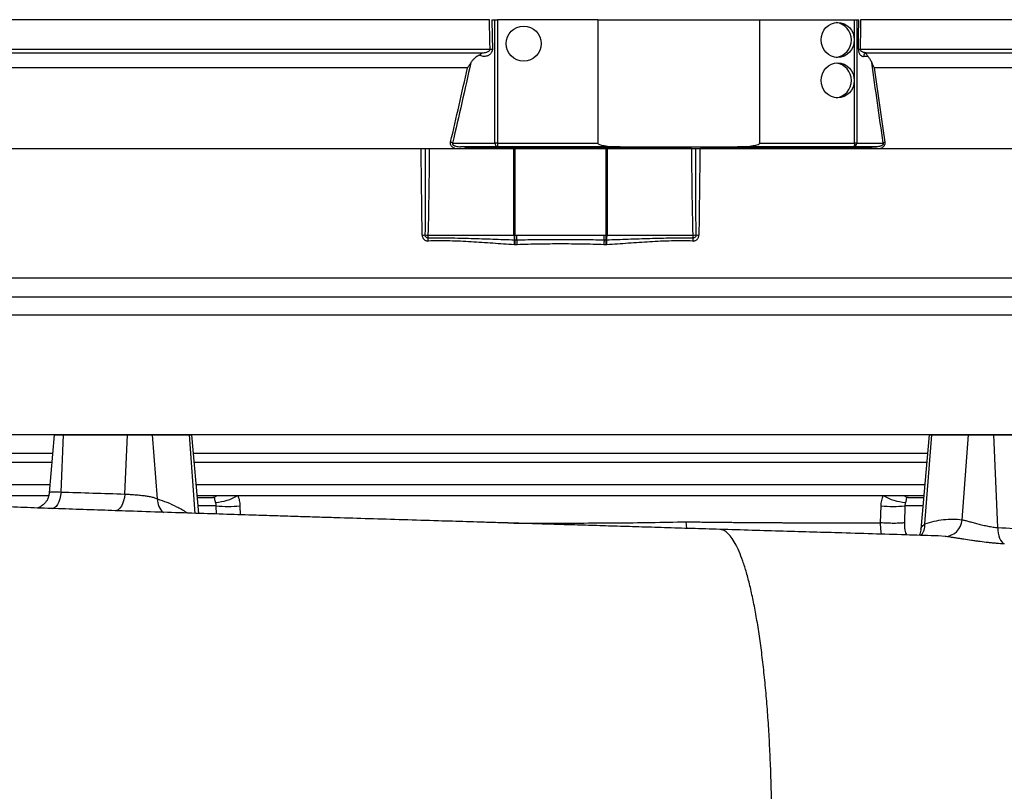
# Model space of a CAD drawing. Header units: millimetres. Extents: x 1491 to 2830, y 267 to 3578.
# Tile 5 of 12: x 1961 to 2496, y 689 to 1108. Entities that reach past the tile are written whole.
import ezdxf

# ---------------------------------------------------------------- set-up
doc = ezdxf.new("R2010")
doc.units = ezdxf.units.MM

msp = doc.modelspace()

# ---------------------------------------------------------------- linework, layer by layer
at = {"color": 7, "linetype": 'Continuous', "lineweight": 25}
for p, q in [((2216.38, 1107.97), (1860.91, 1107.97)), ((2217.6, 1107.97), (2219.33, 1107.97)), ((2219.33, 1040.97), (2219.33, 1107.97)), ((2219.33, 1107.97), (2220.74, 1107.97)), ((2220.74, 1107.97), (2220.74, 1040.97)), ((2275.15, 1107.97), (2220.74, 1107.97)), ((2275.15, 1107.97), (2275.15, 1040.97)), ((2275.15, 1107.97), (2363.08, 1107.97)), ((2363.08, 1040.97), (2363.08, 1107.97)), ((2363.08, 1107.97), (2414.59, 1107.97)), ((2414.59, 1040.97), (2414.59, 1107.97)), ((2414.59, 1107.97), (2415.74, 1107.97)), ((2415.74, 1107.97), (2415.74, 1040.97)), ((2415.74, 1107.97), (2416.81, 1107.97)), ((2648.91, 1107.97), (2417.78, 1107.97)), ((2421.9, 1087.97), (2419.42, 1087.97)), ((1879.91, 1037.97), (2179.21, 1037.97)), ((2183.61, 1037.97), (2229.65, 1037.97)), ((2196.31, 1040.97), (2219.33, 1040.97)), ((2220.74, 1038.97), (2200.66, 1038.97)), ((2220.74, 1040.97), (2219.33, 1040.97)), ((2220.74, 1040.97), (2220.74, 1038.97)), ((2220.74, 1040.97), (2275.15, 1040.97)), ((2287.23, 1038.97), (2220.74, 1038.97)), ((2229.65, 990.97), (2229.65, 1037.97)), ((2229.65, 1037.97), (2230.18, 1037.97)), ((2230.18, 1037.97), (2230.18, 990.97)), ((2230.18, 1037.97), (2279.65, 1037.97)), ((2279.65, 990.97), (2279.65, 1037.97)), ((2279.65, 1037.97), (2280.17, 1037.97)), ((2280.17, 1037.97), (2280.17, 990.97)), ((2280.17, 1037.97), (2326.22, 1037.97)), ((2287.23, 1038.97), (2351, 1038.97)), ((2330.62, 1037.97), (2422.34, 1037.97)), ((2413.94, 1038.97), (2351, 1038.97)), ((2363.08, 1040.97), (2414.59, 1040.97)), ((2426.48, 1038.97), (2413.94, 1038.97)), ((2415.74, 1040.97), (2414.59, 1040.97)), ((2415.74, 1040.97), (2430.1, 1040.97)), ((2422.34, 1037.97), (2428.68, 1037.97)), ((2428.68, 1037.97), (2629.91, 1037.97)), ((2182.91, 990.97), (2229.65, 990.97)), ((2230.18, 990.97), (2229.65, 990.97)), ((2230.18, 988.38), (2230.18, 990.97)), ((2230.18, 990.97), (2231.22, 990.97)), ((2231.22, 988.4), (2231.22, 990.97)), ((2278.61, 988.4), (2278.61, 990.97)), ((2278.61, 990.97), (2279.65, 990.97)), ((2280.17, 990.97), (2279.65, 990.97)), ((2279.65, 988.38), (2279.65, 990.97)), ((2280.17, 990.97), (2326.91, 990.97)), ((1887.46, 957.47), (2622.37, 957.47)), ((1980.09, 882.47), (1977.33, 850.92)), ((1980.09, 882.47), (1985.09, 882.47)), ((1983.73, 851.39), (1985.09, 882.47)), ((1985.09, 882.47), (2019.73, 882.47)), ((2018.33, 850.29), (2019.73, 882.47)), ((2019.73, 882.47), (2033.39, 882.47)), ((2036.03, 847.62), (2033.39, 882.47)), ((2033.39, 882.47), (2053.39, 882.47)), ((2053.39, 882.47), (2054.73, 882.47)), ((2058.47, 839.74), (2054.73, 882.47)), ((2455.09, 882.47), (2450.61, 831.21)), ((2452.76, 834.01), (2456.43, 882.47)), ((2455.09, 882.47), (2456.43, 882.47)), ((2456.43, 882.47), (2476.43, 882.47)), ((2472.94, 836.34), (2476.43, 882.47)), ((2476.43, 882.47), (2490.09, 882.47)), ((2492.3, 832.07), (2490.09, 882.47)), ((2490.09, 882.47), (2524.73, 882.47)), ((1860.12, 872.47), (1979.22, 872.47)), ((2055.61, 872.47), (2454.22, 872.47)), ((1854.91, 855.47), (1977.73, 855.47)), ((2057.1, 855.47), (2452.73, 855.47)), ((1855.9, 849.47), (1976.95, 849.47)), ((2057.62, 849.47), (2068.27, 849.47)), ((2057.71, 848.47), (2066.23, 848.47)), ((2068.27, 849.47), (2079.7, 849.47)), ((2079.7, 849.47), (2430.13, 849.47)), ((2430.13, 849.47), (2441.56, 849.47)), ((2441.56, 849.47), (2452.21, 849.47)), ((2443.59, 848.47), (2452.12, 848.47)), ((2428.64, 834.69), (2428.95, 843.91)), ((2441.91, 843.91), (2441.58, 834.69)), ((2323.41, 831.62), (2323.14, 835.19))]:
    msp.add_line(p, q, dxfattribs=at)
at = {"color": 1, "linetype": 'Continuous', "lineweight": 25}
for p, q in [((1860.63, 1092), (2216.69, 1092)), ((2417.59, 1092), (2649.19, 1092)), ((1862.47, 1089.98), (2212.4, 1089.98)), ((2420.91, 1089.98), (2647.36, 1089.98)), ((2204.4, 1081.9), (1871.47, 1081.9)), ((2638.36, 1081.9), (2425.26, 1081.9)), ((2325.96, 1038.16), (2205.07, 1038.16)), ((2421.91, 1038.16), (2330.93, 1038.16)), ((1877.46, 967.82), (2632.36, 967.82)), ((1916.1, 947.64), (2593.73, 947.64)), ((1917.24, 882.64), (2592.59, 882.64)), ((2056.63, 839.8), (2053.39, 882.47)), ((1855.12, 867.56), (1978.79, 867.56)), ((2056.04, 867.56), (2453.79, 867.56)), ((2067.92, 843.91), (2058.11, 843.91)), ((2068.08, 839.42), (2067.92, 843.91)), ((2080.87, 843.91), (2081.04, 839.01)), ((2451.72, 843.91), (2441.91, 843.91)), ((2463.75, 827.23), (2460.01, 827.51))]:
    msp.add_line(p, q, dxfattribs=at)
at = {"color": 7, "linetype": 'Continuous', "lineweight": 25, "flags": 128}
for points in [[(2216.69, 1092), (2216.61, 1096), (2216.38, 1107.97)], [(2217.6, 1107.97), (2217.78, 1098.93), (2217.91, 1092.04)], [(2416.62, 1092.04), (2416.71, 1098.99), (2416.81, 1107.97)], [(2417.78, 1107.97), (2417.73, 1103.97), (2417.59, 1092)], [(2396.41, 1096.97), (2396.58, 1098.82), (2397.09, 1100.61), (2397.92, 1102.25), (2399.04, 1103.69), (2400.4, 1104.87), (2401.96, 1105.75), (2403.64, 1106.29), (2405.4, 1106.47), (2407.15, 1106.29), (2408.84, 1105.75), (2410.39, 1104.87), (2411.76, 1103.69), (2412.88, 1102.25), (2413.71, 1100.61), (2414.22, 1098.82), (2414.39, 1096.97), (2414.22, 1095.12), (2413.71, 1093.33), (2412.88, 1091.69), (2411.76, 1090.25), (2410.39, 1089.07), (2408.84, 1088.19), (2407.15, 1087.65), (2405.4, 1087.47), (2403.64, 1087.65), (2401.96, 1088.19), (2400.4, 1089.07), (2399.04, 1090.25), (2397.92, 1091.69), (2397.09, 1093.33), (2396.58, 1095.12), (2396.41, 1096.97)], [(2396.41, 1074.97), (2396.58, 1076.82), (2397.09, 1078.61), (2397.92, 1080.25), (2399.04, 1081.69), (2400.4, 1082.87), (2401.96, 1083.75), (2403.64, 1084.29), (2405.4, 1084.47), (2407.15, 1084.29), (2408.84, 1083.75), (2410.39, 1082.87), (2411.76, 1081.69), (2412.88, 1080.25), (2413.71, 1078.61), (2414.22, 1076.82), (2414.39, 1074.97), (2414.22, 1073.12), (2413.71, 1071.33), (2412.88, 1069.69), (2411.76, 1068.25), (2410.39, 1067.07), (2408.84, 1066.19), (2407.15, 1065.65), (2405.4, 1065.47), (2403.64, 1065.65), (2401.96, 1066.19), (2400.4, 1067.07), (2399.04, 1068.25), (2397.92, 1069.69), (2397.09, 1071.33), (2396.58, 1073.12), (2396.41, 1074.97)], [(2414.59, 1040.97), (2414.57, 1040.58), (2414.54, 1040.2), (2414.48, 1039.86), (2414.4, 1039.56), (2414.3, 1039.31), (2414.19, 1039.12), (2414.07, 1039.01), (2413.94, 1038.97)], [(2422.35, 1038.97), (2422.27, 1038.96), (2422.2, 1038.91), (2422.13, 1038.84), (2422.06, 1038.74), (2422.01, 1038.62), (2421.96, 1038.48), (2421.93, 1038.32), (2421.91, 1038.16)], [(2492.3, 832.07), (2492.37, 830.51), (2492.57, 829.02), (2492.88, 827.62), (2493.31, 826.36), (2493.83, 825.26), (2494.44, 824.35), (2495.11, 823.65), (2495.85, 823.19)]]:
    msp.add_lwpolyline(points, dxfattribs=at)
at = {"color": 1, "linetype": 'Continuous', "lineweight": 25, "flags": 128}
for points in [[(1983.73, 851.39), (1983.51, 849.49), (1983.11, 847.7), (1982.54, 846.08), (1981.84, 844.69), (1981.02, 843.57), (1980.12, 842.79), (1979.16, 842.35), (1978.9, 842.29)], [(2018.33, 850.29), (2018.11, 848.42), (2017.72, 846.64), (2017.17, 845.03), (2016.48, 843.64), (2015.68, 842.53), (2014.79, 841.73), (2013.85, 841.27), (2013.25, 841.17)], [(2429.15, 828.48), (2428.79, 831.25), (2428.64, 834.65), (2428.64, 834.65), (2428.64, 834.65)]]:
    msp.add_lwpolyline(points, dxfattribs=at)
at = {"color": 7, "linetype": 'Continuous', "lineweight": 25}
msp.add_circle((2234.91, 1094.97), 9.5, dxfattribs=at)
for centre, radius, start, end in [((2403.32, 1096.97), 9.55, 277.6576, 82.3424), ((2215.21, 1165.13), 73.15, 271.1602, 272.1165), ((2418.13, 1120.4), 28.4, 266.9596, 268.9167), ((2421.38, 1088.04), 1.96, 106.4863, 182.0326), ((2403.32, 1074.97), 9.55, 277.6576, 82.3424), ((2193.61, 1034.89), 6.65, 66.0564, 76.109), ((2203.56, 1038.33), 1.53, 353.5434, 24.7357), ((2221.1, 1040.72), 1.79, 171.9505, 258.5782), ((2413.83, 1040.87), 1.91, 273.2664, 2.9306), ((2431.65, 1038.58), 2.85, 103.7393, 123.0001), ((2178.74, 1042.78), 51.82, 271.1786, 272.856), ((2194.7, 1381.59), 390.8, 268.0388, 268.2724), ((2198.02, 990.92), 15.11, 179.8267, 185.7897), ((2169.07, 987.5), 14.05, 0.9258, 7.7752), ((2240.07, 990.7), 10.41, 178.5105, 192.8667), ((2269.76, 990.7), 10.41, 347.1333, 1.4895), ((2340.76, 987.5), 14.05, 172.2248, 179.0742), ((2311.8, 990.92), 15.11, 354.2103, 0.1733), ((2315.13, 1381.59), 390.8, 271.7276, 271.9612), ((2331.09, 1042.78), 51.82, 267.144, 268.8214), ((2203.66, 987.65), 26.26, 355.7073, 1.59), ((2201.85, 984.97), 28.53, 1.423, 6.8573), ((2201.23, 984.96), 30.18, 1.446, 6.5441), ((2308.6, 984.96), 30.18, 173.4559, 178.554), ((2307.97, 984.97), 28.53, 173.1427, 178.577), ((2306.16, 987.65), 26.26, 178.41, 184.2927), ((2066.09, 851.34), 2.87, 272.9368, 319.4262), ((2066.11, 872.2), 26.48, 273.3094, 300.8802), ((2443.72, 872.2), 26.48, 239.1198, 266.6906), ((2443.74, 851.34), 2.87, 220.5738, 267.0632), ((2074.4, 908.07), 64.49, 264.2346, 275.7654), ((2435.43, 908.07), 64.49, 264.2346, 275.7654), ((2463.36, 836.81), 9.59, 272.3202, 357.1517)]:
    msp.add_arc(centre, radius, start, end, dxfattribs=at)
at = {"color": 1, "linetype": 'Continuous', "lineweight": 25}
for centre, radius, start, end in [((2045.34, 847.31), 9.31, 178.1183, 229.6218), ((2443.22, 833.67), 9.55, 322.0044, 2.0651)]:
    msp.add_arc(centre, radius, start, end, dxfattribs=at)
at = {"color": 7, "linetype": 'Continuous', "lineweight": 25}
for centre, start_param, end_param in [((2287.23, 1040.97), 3.141593, 4.712389), ((2351, 1040.97), 4.712389, 6.283185)]:
    msp.add_ellipse(centre, major_axis=(12.08, 0), ratio=0.165591, start_param=start_param, end_param=end_param, dxfattribs=at)
for points, knots in [([(2217.91, 1092.04), (2217.92, 1091.78), (2217.89, 1091.53), (2217.82, 1091.16), (2217.79, 1091.04), (2217.72, 1090.8), (2217.68, 1090.69), (2217.54, 1090.36), (2217.43, 1090.15), (2217.19, 1089.78), (2217.06, 1089.61), (2216.77, 1089.29), (2216.62, 1089.15), (2216.31, 1088.9), (2216.15, 1088.78), (2215.82, 1088.58), (2215.66, 1088.49), (2215.32, 1088.33), (2215.14, 1088.27), (2214.62, 1088.1), (2214.26, 1088.03), (2213.73, 1087.98), (2213.55, 1087.97), (2213.19, 1087.97), (2213.01, 1087.98), (2212.48, 1088.05), (2212.12, 1088.12), (2211.43, 1088.36), (2211.09, 1088.52), (2210.76, 1088.73)], [0, 0, 0, 0, 0.0625, 0.0625, 0.09375, 0.09375, 0.125, 0.125, 0.1875, 0.1875, 0.25, 0.25, 0.3125, 0.3125, 0.375, 0.375, 0.4375, 0.4375, 0.5, 0.5, 0.625, 0.625, 0.6875, 0.6875, 0.75, 0.75, 0.875, 0.875, 1, 1, 1, 1]), ([(2212.4, 1089.98), (2212.81, 1089.99), (2213.23, 1090.03), (2214.04, 1090.16), (2214.45, 1090.25), (2215.05, 1090.44), (2215.24, 1090.51), (2215.63, 1090.69), (2215.81, 1090.79), (2216.17, 1091.03), (2216.34, 1091.18), (2216.54, 1091.45), (2216.59, 1091.55), (2216.67, 1091.77), (2216.7, 1091.89), (2216.69, 1092)], [0, 0, 0, 0, 0.25, 0.25, 0.5, 0.5, 0.625, 0.625, 0.75, 0.75, 0.875, 0.875, 0.9375, 0.9375, 1, 1, 1, 1]), ([(2416.62, 1092.04), (2416.62, 1091.86), (2416.62, 1091.69), (2416.65, 1091.35), (2416.67, 1091.18), (2416.73, 1090.86), (2416.76, 1090.7), (2416.84, 1090.4), (2416.88, 1090.26), (2417.03, 1089.86), (2417.14, 1089.62), (2417.39, 1089.2), (2417.52, 1089.02), (2417.79, 1088.71), (2417.93, 1088.57), (2418.22, 1088.35), (2418.37, 1088.26), (2418.66, 1088.11), (2418.81, 1088.06), (2419.11, 1087.99), (2419.27, 1087.97), (2419.42, 1087.97)], [0, 0, 0, 0, 0.0625, 0.0625, 0.125, 0.125, 0.1875, 0.1875, 0.25, 0.25, 0.375, 0.375, 0.5, 0.5, 0.625, 0.625, 0.75, 0.75, 0.875, 0.875, 1, 1, 1, 1]), ([(2420.91, 1089.98), (2420.59, 1089.99), (2420.28, 1090.03), (2419.64, 1090.16), (2419.33, 1090.25), (2418.86, 1090.44), (2418.71, 1090.51), (2418.41, 1090.69), (2418.27, 1090.79), (2418, 1091.03), (2417.86, 1091.18), (2417.71, 1091.45), (2417.67, 1091.55), (2417.6, 1091.77), (2417.59, 1091.88), (2417.59, 1092)], [0, 0, 0, 0, 0.25, 0.25, 0.5, 0.5, 0.625, 0.625, 0.75, 0.75, 0.875, 0.875, 0.9375, 0.9375, 1, 1, 1, 1]), ([(2210.76, 1088.73), (2209.91, 1088.31), (2209.1, 1087.79), (2208.15, 1086.96), (2207.96, 1086.79), (2207.59, 1086.43), (2207.41, 1086.23), (2206.89, 1085.63), (2206.56, 1085.19), (2206.26, 1084.71)], [0, 0, 0, 0, 0.5, 0.5, 0.625, 0.625, 0.75, 0.75, 1, 1, 1, 1]), ([(2210.76, 1088.73), (2211.04, 1088.86), (2211.26, 1089.01), (2211.54, 1089.21), (2211.62, 1089.28), (2211.77, 1089.41), (2211.84, 1089.47), (2212.02, 1089.64), (2212.11, 1089.74), (2212.27, 1089.89), (2212.34, 1089.94), (2212.4, 1089.98)], [0, 0, 0, 0, 0.25, 0.25, 0.375, 0.375, 0.5, 0.5, 0.75, 0.75, 1, 1, 1, 1]), ([(2421.9, 1087.97), (2421.48, 1088.42), (2421.21, 1088.84), (2420.94, 1089.36), (2420.87, 1089.51), (2420.81, 1089.7), (2420.8, 1089.75), (2420.79, 1089.82), (2420.79, 1089.85), (2420.8, 1089.89), (2420.81, 1089.91), (2420.83, 1089.92)], [0, 0, 0, 0, 0.5, 0.5, 0.75, 0.75, 0.875, 0.875, 0.9375, 0.9375, 1, 1, 1, 1]), ([(2423.89, 1084.71), (2423.62, 1085.42), (2423.31, 1086.03), (2422.81, 1086.84), (2422.63, 1087.09), (2422.28, 1087.55), (2422.09, 1087.77), (2421.9, 1087.97)], [0, 0, 0, 0, 0.5, 0.5, 0.75, 0.75, 1, 1, 1, 1]), ([(2206.26, 1084.71), (2205.98, 1084.26), (2205.68, 1083.8), (2205.06, 1082.86), (2204.73, 1082.38), (2204.4, 1081.9)], [0, 0, 0, 0, 0.5, 0.5, 1, 1, 1, 1]), ([(2423.89, 1084.71), (2424.07, 1084.25), (2424.27, 1083.79), (2424.62, 1083.09), (2424.74, 1082.86), (2424.99, 1082.38), (2425.12, 1082.14), (2425.26, 1081.9)], [0, 0, 0, 0, 0.5, 0.5, 0.75, 0.75, 1, 1, 1, 1]), ([(2179.81, 990.97), (2179.69, 998.8), (2179.6, 1006.63), (2179.4, 1022.3), (2179.31, 1030.14), (2179.21, 1037.97)], [0, 0, 0, 0, 0.5, 0.5, 1, 1, 1, 1]), ([(2179.21, 1037.97), (2179.45, 1037.97), (2179.68, 1037.97), (2180.11, 1037.97), (2180.32, 1037.97), (2180.69, 1037.97), (2180.86, 1037.97), (2181.15, 1037.97), (2181.27, 1037.97), (2181.37, 1037.97)], [0, 0, 0, 0, 0.25, 0.25, 0.5, 0.5, 0.75, 0.75, 1, 1, 1, 1]), ([(2181.37, 1037.97), (2181.41, 1030.15), (2181.42, 1022.32), (2181.41, 1006.67), (2181.38, 998.85), (2181.32, 991.02)], [0, 0, 0, 0, 0.5, 0.5, 1, 1, 1, 1]), ([(2181.37, 1037.97), (2181.47, 1037.97), (2181.59, 1037.97), (2181.89, 1037.97), (2182.07, 1037.97), (2182.46, 1037.97), (2182.67, 1037.97), (2183.12, 1037.97), (2183.36, 1037.97), (2183.61, 1037.97)], [0, 0, 0, 0, 0.25, 0.25, 0.5, 0.5, 0.75, 0.75, 1, 1, 1, 1]), ([(2183.61, 1037.97), (2183.58, 1030.14), (2183.52, 1022.3), (2183.3, 1006.63), (2183.15, 998.8), (2182.91, 990.97)], [0, 0, 0, 0, 0.5, 0.5, 1, 1, 1, 1]), ([(2197.54, 1037.97), (2197.37, 1038.04), (2197.2, 1038.12), (2196.87, 1038.3), (2196.7, 1038.39), (2196.39, 1038.61), (2196.25, 1038.72), (2195.97, 1038.97), (2195.84, 1039.11), (2195.6, 1039.4), (2195.5, 1039.56), (2195.33, 1039.89), (2195.26, 1040.07), (2195.17, 1040.43), (2195.15, 1040.62), (2195.15, 1040.98), (2195.17, 1041.17), (2195.21, 1041.35)], [0, 0, 0, 0, 0.125, 0.125, 0.25, 0.25, 0.375, 0.375, 0.5, 0.5, 0.625, 0.625, 0.75, 0.75, 0.875, 0.875, 1, 1, 1, 1]), ([(2196.31, 1040.97), (2196.27, 1040.87), (2196.23, 1040.76), (2196.23, 1040.52), (2196.26, 1040.4), (2196.37, 1040.18), (2196.44, 1040.09), (2196.61, 1039.92), (2196.7, 1039.85), (2196.99, 1039.65), (2197.2, 1039.56), (2197.62, 1039.39), (2197.83, 1039.32), (2198.48, 1039.15), (2198.92, 1039.08), (2199.79, 1038.99), (2200.22, 1038.97), (2200.66, 1038.97)], [0, 0, 0, 0, 0.0625, 0.0625, 0.125, 0.125, 0.1875, 0.1875, 0.25, 0.25, 0.375, 0.375, 0.5, 0.5, 0.75, 0.75, 1, 1, 1, 1]), ([(2205.07, 1038.16), (2204.7, 1038.27), (2204.32, 1038.38), (2203.57, 1038.58), (2203.19, 1038.67), (2202.45, 1038.81), (2202.09, 1038.87), (2201.55, 1038.93), (2201.37, 1038.94), (2201.01, 1038.96), (2200.84, 1038.97), (2200.66, 1038.97)], [0, 0, 0, 0, 0.25, 0.25, 0.5, 0.5, 0.75, 0.75, 0.875, 0.875, 1, 1, 1, 1]), ([(2326.91, 990.97), (2326.68, 998.8), (2326.53, 1006.63), (2326.31, 1022.3), (2326.24, 1030.14), (2326.22, 1037.97)], [0, 0, 0, 0, 0.5, 0.5, 1, 1, 1, 1]), ([(2326.22, 1037.97), (2326.46, 1037.97), (2326.7, 1037.97), (2327.15, 1037.97), (2327.37, 1037.97), (2327.76, 1037.97), (2327.93, 1037.97), (2328.24, 1037.97), (2328.36, 1037.97), (2328.46, 1037.97)], [0, 0, 0, 0, 0.25, 0.25, 0.5, 0.5, 0.75, 0.75, 1, 1, 1, 1]), ([(2328.5, 991.02), (2328.45, 998.85), (2328.42, 1006.67), (2328.41, 1022.32), (2328.42, 1030.15), (2328.46, 1037.97)], [0, 0, 0, 0, 0.5, 0.5, 1, 1, 1, 1]), ([(2328.46, 1037.97), (2328.55, 1037.97), (2328.67, 1037.97), (2328.96, 1037.97), (2329.13, 1037.97), (2329.5, 1037.97), (2329.71, 1037.97), (2330.15, 1037.97), (2330.38, 1037.97), (2330.62, 1037.97)], [0, 0, 0, 0, 0.25, 0.25, 0.5, 0.5, 0.75, 0.75, 1, 1, 1, 1]), ([(2330.62, 1037.97), (2330.52, 1030.14), (2330.42, 1022.3), (2330.23, 1006.63), (2330.13, 998.8), (2330.02, 990.97)], [0, 0, 0, 0, 0.5, 0.5, 1, 1, 1, 1]), ([(2421.91, 1038.16), (2422.26, 1038.27), (2422.62, 1038.38), (2423.36, 1038.58), (2423.75, 1038.67), (2424.52, 1038.81), (2424.91, 1038.87), (2425.5, 1038.93), (2425.69, 1038.94), (2426.09, 1038.96), (2426.28, 1038.97), (2426.48, 1038.97)], [0, 0, 0, 0, 0.25, 0.25, 0.5, 0.5, 0.75, 0.75, 0.875, 0.875, 1, 1, 1, 1]), ([(2430.1, 1040.97), (2430.13, 1040.87), (2430.15, 1040.76), (2430.13, 1040.52), (2430.1, 1040.4), (2430, 1040.19), (2429.93, 1040.09), (2429.79, 1039.92), (2429.71, 1039.85), (2429.46, 1039.66), (2429.29, 1039.56), (2428.94, 1039.39), (2428.76, 1039.32), (2428.23, 1039.15), (2427.88, 1039.08), (2427.18, 1038.99), (2426.83, 1038.97), (2426.48, 1038.97)], [0, 0, 0, 0, 0.0625, 0.0625, 0.125, 0.125, 0.1875, 0.1875, 0.25, 0.25, 0.375, 0.375, 0.5, 0.5, 0.75, 0.75, 1, 1, 1, 1]), ([(2430.98, 1041.35), (2431, 1041.17), (2431.01, 1040.98), (2430.99, 1040.61), (2430.96, 1040.43), (2430.85, 1040.07), (2430.78, 1039.89), (2430.61, 1039.56), (2430.51, 1039.4), (2430.28, 1039.11), (2430.15, 1038.97), (2429.89, 1038.72), (2429.75, 1038.6), (2429.31, 1038.29), (2429, 1038.11), (2428.68, 1037.97)], [0, 0, 0, 0, 0.125, 0.125, 0.25, 0.25, 0.375, 0.375, 0.5, 0.5, 0.625, 0.625, 0.75, 0.75, 1, 1, 1, 1]), ([(2179.81, 990.97), (2179.81, 990.75), (2179.83, 990.53), (2179.92, 990.1), (2179.99, 989.9), (2180.16, 989.5), (2180.26, 989.31), (2180.51, 988.95), (2180.64, 988.79), (2180.95, 988.49), (2181.12, 988.35), (2181.48, 988.12), (2181.67, 988.02), (2182.06, 987.87), (2182.27, 987.81), (2182.69, 987.74), (2182.9, 987.72), (2183.12, 987.73)], [0, 0, 0, 0, 0.125, 0.125, 0.25, 0.25, 0.375, 0.375, 0.5, 0.5, 0.625, 0.625, 0.75, 0.75, 0.875, 0.875, 1, 1, 1, 1]), ([(2182.99, 989.4), (2182.88, 989.4), (2182.78, 989.41), (2182.57, 989.44), (2182.46, 989.47), (2182.26, 989.55), (2182.17, 989.6), (2181.99, 989.71), (2181.9, 989.78), (2181.67, 990), (2181.54, 990.19), (2181.37, 990.58), (2181.33, 990.8), (2181.32, 991.02)], [0, 0, 0, 0, 0.125, 0.125, 0.25, 0.25, 0.375, 0.375, 0.5, 0.5, 0.75, 0.75, 1, 1, 1, 1]), ([(2182.99, 989.4), (2186.89, 989.45), (2190.78, 989.46), (2198.59, 989.37), (2202.49, 989.28), (2210.31, 989.05), (2214.23, 988.92), (2222.06, 988.64), (2225.99, 988.5), (2229.91, 988.38)], [0, 0, 0, 0, 0.25, 0.25, 0.5, 0.5, 0.75, 0.75, 1, 1, 1, 1]), ([(2231.22, 990.97), (2235.17, 990.97), (2239.11, 990.94), (2247.01, 990.89), (2250.96, 990.88), (2258.86, 990.88), (2262.81, 990.89), (2270.71, 990.94), (2274.66, 990.97), (2278.61, 990.97)], [0, 0, 0, 0, 0.25, 0.25, 0.5, 0.5, 0.75, 0.75, 1, 1, 1, 1]), ([(2279.91, 988.38), (2283.84, 988.5), (2287.76, 988.64), (2295.6, 988.92), (2299.52, 989.05), (2307.34, 989.28), (2311.24, 989.37), (2319.04, 989.46), (2322.94, 989.45), (2326.83, 989.4)], [0, 0, 0, 0, 0.25, 0.25, 0.5, 0.5, 0.75, 0.75, 1, 1, 1, 1]), ([(2326.71, 987.73), (2326.92, 987.72), (2327.14, 987.74), (2327.56, 987.81), (2327.77, 987.87), (2328.16, 988.03), (2328.35, 988.12), (2328.71, 988.36), (2328.88, 988.49), (2329.18, 988.79), (2329.32, 988.96), (2329.57, 989.31), (2329.67, 989.5), (2329.84, 989.9), (2329.9, 990.11), (2329.99, 990.53), (2330.02, 990.75), (2330.02, 990.97)], [0, 0, 0, 0, 0.125, 0.125, 0.25, 0.25, 0.375, 0.375, 0.5, 0.5, 0.625, 0.625, 0.75, 0.75, 0.875, 0.875, 1, 1, 1, 1]), ([(2328.5, 991.02), (2328.5, 990.91), (2328.49, 990.8), (2328.45, 990.59), (2328.41, 990.49), (2328.33, 990.29), (2328.27, 990.19), (2328.15, 990.01), (2328.08, 989.93), (2327.85, 989.71), (2327.66, 989.59), (2327.27, 989.43), (2327.05, 989.39), (2326.83, 989.4)], [0, 0, 0, 0, 0.125, 0.125, 0.25, 0.25, 0.375, 0.375, 0.5, 0.5, 0.75, 0.75, 1, 1, 1, 1]), ([(2229.85, 985.69), (2225.93, 985.93), (2222.01, 986.21), (2214.2, 986.76), (2210.3, 987.03), (2202.51, 987.49), (2198.63, 987.67), (2192.8, 987.8), (2190.87, 987.82), (2186.99, 987.81), (2185.05, 987.78), (2183.12, 987.73)], [0, 0, 0, 0, 0.25, 0.25, 0.5, 0.5, 0.75, 0.75, 0.875, 0.875, 1, 1, 1, 1]), ([(2231.22, 988.4), (2235.16, 988.47), (2239.11, 988.5), (2247.01, 988.55), (2250.96, 988.56), (2258.86, 988.56), (2262.81, 988.55), (2270.71, 988.5), (2274.66, 988.47), (2278.61, 988.4)], [0, 0, 0, 0, 0.25, 0.25, 0.5, 0.5, 0.75, 0.75, 1, 1, 1, 1]), ([(2278.42, 985.72), (2274.51, 985.86), (2270.6, 985.96), (2262.76, 986.1), (2258.84, 986.13), (2250.99, 986.13), (2247.07, 986.1), (2239.23, 985.96), (2235.32, 985.86), (2231.4, 985.72)], [0, 0, 0, 0, 0.25, 0.25, 0.5, 0.5, 0.75, 0.75, 1, 1, 1, 1]), ([(2326.71, 987.73), (2324.77, 987.78), (2322.84, 987.81), (2318.96, 987.82), (2317.02, 987.8), (2311.2, 987.67), (2307.31, 987.49), (2299.53, 987.03), (2295.63, 986.76), (2287.81, 986.21), (2283.9, 985.93), (2279.98, 985.69)], [0, 0, 0, 0, 0.125, 0.125, 0.25, 0.25, 0.5, 0.5, 0.75, 0.75, 1, 1, 1, 1]), ([(2341.35, 831.06), (2336.26, 831.22), (2326.36, 831.53), (2311.66, 831.98), (2297.65, 832.41), (2284.35, 832.81), (2271.78, 833.19), (2259.98, 833.55), (2248.96, 833.88), (2238.6, 834.19), (2228.93, 834.48), (2219.98, 834.75), (2211.73, 835), (2203.89, 835.23), (2196.21, 835.46), (2184.76, 835.81), (2169.7, 836.26), (2151.19, 836.82), (2135.62, 837.3), (2122.75, 837.7), (2112.16, 838.03), (2101.1, 838.37), (2088.21, 838.78), (2073.4, 839.25), (2056.59, 839.8), (2038.86, 840.38), (2021.73, 840.95), (2005.32, 841.51), (1989.96, 842.04), (1974.81, 842.56), (1958.91, 843.13), (1942.66, 843.71), (1926.26, 844.32), (1911.1, 844.88), (1897.14, 845.41), (1884.21, 845.91), (1872.07, 846.38), (1859.86, 846.87), (1847.6, 847.36), (1835.25, 847.87), (1823.22, 848.38), (1811.32, 848.89), (1799.54, 849.42), (1789.83, 849.88), (1782.1, 850.26), (1776.19, 850.56), (1770.53, 850.85), (1765.22, 851.14), (1760.38, 851.42), (1756.4, 851.65), (1753.18, 851.85), (1750.45, 852.02), (1747.77, 852.2), (1744.99, 852.38), (1742.22, 852.58), (1739.99, 852.74), (1738.33, 852.87), (1737.18, 852.96), (1736.14, 853.04), (1735.19, 853.12), (1734.27, 853.2), (1733.34, 853.28), (1732.36, 853.36), (1731.35, 853.46), (1730.34, 853.55), (1729.39, 853.65), (1728.62, 853.73), (1728.05, 853.79), (1727.69, 853.83), (1727.48, 853.86), (1727.36, 853.87), (1727.31, 853.88), (1727.32, 853.87), (1727.32, 853.87)], [0, 0, 0, 0, 0.019455, 0.03789, 0.05532, 0.071753, 0.087194, 0.101643, 0.115099, 0.12756, 0.139544, 0.150429, 0.160241, 0.169677, 0.179033, 0.188309, 0.211547, 0.234244, 0.256383, 0.269162, 0.282099, 0.295929, 0.310667, 0.330725, 0.352221, 0.375146, 0.39949, 0.419608, 0.440594, 0.461632, 0.481899, 0.507078, 0.530982, 0.553619, 0.574999, 0.595134, 0.61463, 0.633883, 0.656039, 0.677869, 0.699992, 0.723171, 0.747405, 0.772437, 0.786517, 0.800627, 0.814765, 0.828918, 0.842335, 0.85457, 0.863357, 0.87152, 0.880274, 0.889965, 0.900585, 0.911039, 0.916341, 0.921361, 0.926101, 0.930559, 0.934828, 0.939847, 0.945862, 0.952249, 0.959467, 0.967283, 0.974379, 0.980552, 0.985809, 0.990431, 0.995139, 0.999937, 1, 1, 1, 1]), ([(1977.3, 850.93), (1977.27, 850.56), (1977.19, 849.61), (1976.73, 848.16), (1976, 846.69), (1975.09, 845.44), (1974.09, 844.43), (1973.06, 843.64), (1972.09, 843.09), (1971.43, 842.79), (1971.17, 842.71), (1971.14, 842.7)], [0, 0, 0, 0, 0.096758, 0.251156, 0.396056, 0.531492, 0.659325, 0.778946, 0.888721, 0.987571, 1, 1, 1, 1]), ([(2018.33, 850.29), (2019.07, 850.25), (2019.85, 850.21), (2021.47, 850.1), (2022.3, 850.04), (2023.56, 849.95), (2023.98, 849.92), (2024.84, 849.84), (2025.27, 849.81), (2026.54, 849.69), (2027.37, 849.6), (2028.6, 849.46), (2029, 849.4), (2029.8, 849.29), (2030.19, 849.23), (2031.32, 849.05), (2032.04, 848.91), (2033.04, 848.67), (2033.37, 848.59), (2033.98, 848.42), (2034.28, 848.33), (2035.11, 848.05), (2035.6, 847.84), (2036.03, 847.62)], [0, 0, 0, 0, 0.125, 0.125, 0.25, 0.25, 0.3125, 0.3125, 0.375, 0.375, 0.5, 0.5, 0.5625, 0.5625, 0.625, 0.625, 0.75, 0.75, 0.8125, 0.8125, 0.875, 0.875, 1, 1, 1, 1]), ([(2067.64, 845.76), (2067.59, 845.9), (2067.54, 846.04), (2067.47, 846.28), (2067.44, 846.39), (2067.36, 846.7), (2067.33, 846.88), (2067.27, 847.2), (2067.25, 847.33), (2067.21, 847.57), (2067.2, 847.68), (2067.17, 847.87), (2067.15, 847.96), (2067.1, 848.11), (2067.07, 848.18), (2067, 848.27), (2066.98, 848.3), (2066.91, 848.35), (2066.87, 848.37), (2066.76, 848.42), (2066.69, 848.43), (2066.55, 848.45), (2066.5, 848.46), (2066.38, 848.47), (2066.31, 848.47), (2066.23, 848.47)], [0, 0, 0, 0, 0.0625, 0.0625, 0.125, 0.125, 0.25, 0.25, 0.375, 0.375, 0.5, 0.5, 0.625, 0.625, 0.75, 0.75, 0.8125, 0.8125, 0.875, 0.875, 0.9375, 0.9375, 0.96875, 0.96875, 1, 1, 1, 1]), ([(2067.92, 843.91), (2067.93, 844.23), (2067.92, 844.55), (2067.82, 845.17), (2067.75, 845.47), (2067.64, 845.76)], [0, 0, 0, 0, 0.5, 0.5, 1, 1, 1, 1]), ([(2079.7, 849.47), (2080.05, 848.61), (2080.33, 847.71), (2080.63, 846.31), (2080.7, 845.83), (2080.82, 844.87), (2080.86, 844.39), (2080.87, 843.91)], [0, 0, 0, 0, 0.5, 0.5, 0.75, 0.75, 1, 1, 1, 1]), ([(2428.95, 843.91), (2428.99, 844.88), (2429.1, 845.83), (2429.39, 847.22), (2429.51, 847.68), (2429.79, 848.59), (2429.95, 849.04), (2430.13, 849.47)], [0, 0, 0, 0, 0.5, 0.5, 0.75, 0.75, 1, 1, 1, 1]), ([(2442.19, 845.76), (2442.13, 845.61), (2442.09, 845.46), (2442.01, 845.16), (2441.98, 845.01), (2441.91, 844.54), (2441.89, 844.23), (2441.91, 843.91)], [0, 0, 0, 0, 0.25, 0.25, 0.5, 0.5, 1, 1, 1, 1]), ([(2443.59, 848.47), (2443.52, 848.47), (2443.45, 848.47), (2443.33, 848.46), (2443.28, 848.45), (2443.14, 848.43), (2443.07, 848.42), (2442.9, 848.35), (2442.84, 848.3), (2442.75, 848.18), (2442.73, 848.11), (2442.68, 847.96), (2442.66, 847.87), (2442.63, 847.68), (2442.61, 847.58), (2442.58, 847.33), (2442.56, 847.2), (2442.5, 846.88), (2442.47, 846.71), (2442.36, 846.29), (2442.29, 846.04), (2442.19, 845.76)], [0, 0, 0, 0, 0.03125, 0.03125, 0.0625, 0.0625, 0.125, 0.125, 0.25, 0.25, 0.375, 0.375, 0.5, 0.5, 0.625, 0.625, 0.75, 0.75, 0.875, 0.875, 1, 1, 1, 1]), ([(2323.14, 835.19), (2323.76, 835.18), (2325.02, 835.17), (2326.9, 835.14), (2328.78, 835.12), (2330.67, 835.1), (2332.57, 835.07), (2334.47, 835.05), (2336.38, 835.03), (2338.29, 835.01), (2340.21, 834.99), (2342.14, 834.97), (2344.07, 834.95), (2346, 834.93), (2347.94, 834.92), (2349.88, 834.9), (2351.83, 834.88), (2353.79, 834.87), (2355.74, 834.85), (2357.71, 834.84), (2359.68, 834.82), (2361.65, 834.81), (2363.62, 834.8), (2365.6, 834.79), (2367.59, 834.77), (2369.58, 834.76), (2371.57, 834.75), (2373.57, 834.74), (2375.57, 834.73), (2377.58, 834.72), (2379.58, 834.72), (2381.6, 834.71), (2383.61, 834.7), (2385.63, 834.69), (2387.65, 834.69), (2389.68, 834.68), (2391.71, 834.68), (2393.74, 834.67), (2395.78, 834.67), (2397.81, 834.67), (2399.85, 834.66), (2401.9, 834.66), (2403.94, 834.66), (2405.99, 834.66), (2408.04, 834.66), (2410.09, 834.66), (2412.15, 834.66), (2414.2, 834.66), (2416.26, 834.66), (2418.32, 834.67), (2420.38, 834.67), (2422.45, 834.67), (2424.51, 834.68), (2426.58, 834.68), (2427.95, 834.69), (2428.64, 834.69)], [0, 0, 0, 0, 0.0171242, 0.0343155, 0.0515739, 0.0688993, 0.0862918, 0.1037514, 0.121278, 0.1388717, 0.1565325, 0.1742603, 0.1920552, 0.2099172, 0.2278462, 0.2458423, 0.2639055, 0.2820358, 0.3002331, 0.3184974, 0.3368289, 0.3552274, 0.373693, 0.3922256, 0.4108253, 0.4294921, 0.448226, 0.4670269, 0.4858949, 0.5048299, 0.523832, 0.5429012, 0.5620374, 0.5812407, 0.6005111, 0.6198485, 0.639253, 0.6587246, 0.6782632, 0.6978688, 0.7175415, 0.7372813, 0.7570882, 0.776962, 0.796903, 0.816911, 0.836986, 0.8571281, 0.8773372, 0.8976134, 0.9179566, 0.9383669, 0.9588442, 0.9793886, 1, 1, 1, 1]), ([(2441.58, 834.67), (2440.96, 834.57), (2440.13, 834.49), (2438.19, 834.38), (2437.07, 834.36), (2434.7, 834.36), (2433.45, 834.38), (2430.98, 834.49), (2429.76, 834.57), (2428.64, 834.67)], [0, 0, 0, 0, 0.25, 0.25, 0.5, 0.5, 0.75, 0.75, 1, 1, 1, 1]), ([(2452.76, 834.01), (2456.16, 835.22), (2459.54, 836.02), (2466.27, 836.79), (2469.61, 836.77), (2472.94, 836.34)], [0, 0, 0, 0, 0.5, 0.5, 1, 1, 1, 1]), ([(2472.94, 836.34), (2473.41, 836.23), (2473.95, 836.1), (2474.87, 835.86), (2475.19, 835.78), (2475.87, 835.6), (2476.22, 835.5), (2476.94, 835.31), (2477.32, 835.2), (2478.1, 834.99), (2478.5, 834.88), (2479.74, 834.55), (2480.6, 834.32), (2481.92, 833.98), (2482.37, 833.87), (2483.28, 833.64), (2483.74, 833.53), (2485.12, 833.21), (2486.05, 833.01), (2487.44, 832.74), (2487.9, 832.65), (2488.82, 832.5), (2489.27, 832.43), (2490.61, 832.23), (2491.47, 832.13), (2492.3, 832.07)], [0, 0, 0, 0, 0.125, 0.125, 0.1875, 0.1875, 0.25, 0.25, 0.3125, 0.3125, 0.375, 0.375, 0.5, 0.5, 0.5625, 0.5625, 0.625, 0.625, 0.75, 0.75, 0.8125, 0.8125, 0.875, 0.875, 1, 1, 1, 1]), ([(2460.01, 827.54), (2454.83, 827.7), (2443.87, 828.04), (2426.4, 828.57), (2408.93, 829.09), (2391.99, 829.6), (2375.73, 830.07), (2358.82, 830.56), (2347.22, 830.9), (2341.34, 831.06)], [0, 0, 0, 0, 0.140063, 0.295889, 0.457026, 0.587451, 0.721332, 0.858794, 1, 1, 1, 1]), ([(2369.52, 680.24), (2369.44, 684.53), (2369.29, 693.11), (2368.84, 705.81), (2368.23, 718.28), (2367.45, 730.43), (2366.5, 742.2), (2365.4, 753.51), (2364.14, 764.28), (2362.73, 774.44), (2361.19, 783.92), (2359.53, 792.67), (2357.75, 800.62), (2355.88, 807.73), (2353.91, 813.96), (2351.87, 819.27), (2349.77, 823.62), (2347.62, 827.01), (2345.43, 829.39), (2343.34, 830.8), (2341.98, 830.94), (2341.35, 831)], [0, 0, 0, 0, 0.053153, 0.106406, 0.159572, 0.212804, 0.266085, 0.319399, 0.37273, 0.42606, 0.479371, 0.532649, 0.585875, 0.639031, 0.692104, 0.745077, 0.797931, 0.850656, 0.903232, 0.955645, 1, 1, 1, 1]), ([(2450.57, 831.21), (2450.57, 831.03), (2450.55, 830.32), (2450.2, 829.19), (2449.84, 828.24), (2449.59, 827.87), (2449.58, 827.86)], [0, 0, 0, 0, 0.145921, 0.576488, 0.986557, 1, 1, 1, 1]), ([(2495.85, 823.19), (2494.5, 823.25), (2493.11, 823.34), (2490.95, 823.52), (2490.22, 823.59), (2488.73, 823.73), (2487.97, 823.81), (2485.69, 824.06), (2484.18, 824.24), (2482.27, 824.49), (2481.89, 824.54), (2481.13, 824.65), (2480.74, 824.7), (2479.6, 824.86), (2478.85, 824.97), (2476.63, 825.29), (2475.19, 825.51), (2473.45, 825.78), (2473.1, 825.83), (2472.42, 825.94), (2472.09, 825.99), (2471.1, 826.14), (2470.46, 826.24), (2469.23, 826.43), (2468.64, 826.52), (2467.79, 826.65), (2467.51, 826.69), (2466.97, 826.78), (2466.7, 826.82), (2465.42, 827.01), (2464.52, 827.13), (2463.75, 827.23)], [0, 0, 0, 0, 0.125, 0.125, 0.1875, 0.1875, 0.25, 0.25, 0.375, 0.375, 0.40625, 0.40625, 0.4375, 0.4375, 0.5, 0.5, 0.625, 0.625, 0.65625, 0.65625, 0.6875, 0.6875, 0.75, 0.75, 0.8125, 0.8125, 0.84375, 0.84375, 0.875, 0.875, 1, 1, 1, 1])]:
    msp.add_open_spline(points, degree=3, knots=knots, dxfattribs=at)
for points in [[(2420.83, 1089.92), (2420.85, 1089.94), (2420.88, 1089.96), (2420.91, 1089.98)], [(2195.21, 1041.35), (2198.33, 1054.84), (2201.38, 1068.36), (2204.4, 1081.9)], [(2206.26, 1084.71), (2203.01, 1070.1), (2199.69, 1055.52), (2196.31, 1040.97)], [(2430.1, 1040.97), (2427.99, 1055.52), (2425.93, 1070.1), (2423.89, 1084.71)], [(2425.26, 1081.9), (2427.13, 1068.36), (2429.04, 1054.84), (2430.98, 1041.35)], [(2205.07, 1038.16), (2204.91, 1038.09), (2204.75, 1038.03), (2204.59, 1037.97)], [(2422.34, 1037.97), (2422.19, 1038.03), (2422.05, 1038.09), (2421.91, 1038.16)], [(2230.37, 985.68), (2230.2, 985.67), (2230.02, 985.67), (2229.85, 985.69)], [(2229.91, 988.38), (2230, 988.37), (2230.09, 988.37), (2230.18, 988.38)], [(2230.18, 988.38), (2230.52, 988.38), (2230.87, 988.39), (2231.22, 988.4)], [(2231.4, 985.72), (2231.06, 985.71), (2230.71, 985.69), (2230.37, 985.68)], [(2279.46, 985.68), (2279.11, 985.69), (2278.77, 985.71), (2278.42, 985.72)], [(2278.61, 988.4), (2278.96, 988.39), (2279.3, 988.38), (2279.65, 988.38)], [(2279.98, 985.69), (2279.8, 985.67), (2279.63, 985.67), (2279.46, 985.68)], [(2279.65, 988.38), (2279.74, 988.37), (2279.83, 988.37), (2279.91, 988.38)], [(1983.73, 851.39), (1995.26, 851), (2006.79, 850.64), (2018.33, 850.29)], [(2492.3, 832.07), (2503.87, 831.52), (2515.45, 830.85), (2527.03, 830.02)]]:
    msp.add_open_spline(points, degree=3, dxfattribs=at)
at = {"color": 1, "linetype": 'Continuous', "lineweight": 25}
for points, knots in [([(1977.36, 850.92), (1977.35, 850.94), (1977.31, 851.1), (1977.58, 851.27), (1978.17, 851.45), (1979.13, 851.52), (1980.39, 851.53), (1981.92, 851.49), (1983.12, 851.42), (1983.73, 851.39)], [0, 0, 0, 0, 0.0299301, 0.1896681, 0.3541248, 0.5132407, 0.6770304, 0.8362042, 1, 1, 1, 1]), ([(2036.03, 847.62), (2037.77, 847.05), (2041.25, 845.91), (2046.46, 843.44), (2050.19, 841.45), (2052.15, 840.1), (2052.4, 839.93)], [0, 0, 0, 0, 0.316971, 0.633944, 0.954781, 1, 1, 1, 1]), ([(2226.31, 834.56), (2226.6, 834.56), (2233.2, 834.53), (2246.18, 834.51), (2265.34, 834.52), (2284.61, 834.63), (2303.96, 834.82), (2316.75, 835.07), (2323.14, 835.19)], [0, 0, 0, 0, 0.008912, 0.204682, 0.400339, 0.600187, 0.800155, 1, 1, 1, 1]), ([(2441.58, 834.69), (2441.59, 833.57), (2441.6, 832.43), (2441.9, 830.38), (2442.17, 829.05), (2442.69, 828.24), (2442.8, 828.07)], [0, 0, 0, 0, 0.43821, 0.447222, 0.881377, 1, 1, 1, 1]), ([(2450.61, 831.21), (2450.61, 831.21), (2450.57, 831.56), (2450.88, 832.23), (2451.54, 833.19), (2452.35, 833.74), (2452.76, 834.01)], [0, 0, 0, 0, 0.004604, 0.342211, 0.666714, 1, 1, 1, 1])]:
    msp.add_open_spline(points, degree=3, knots=knots, dxfattribs=at)

doc.saveas('drawing.dxf')
